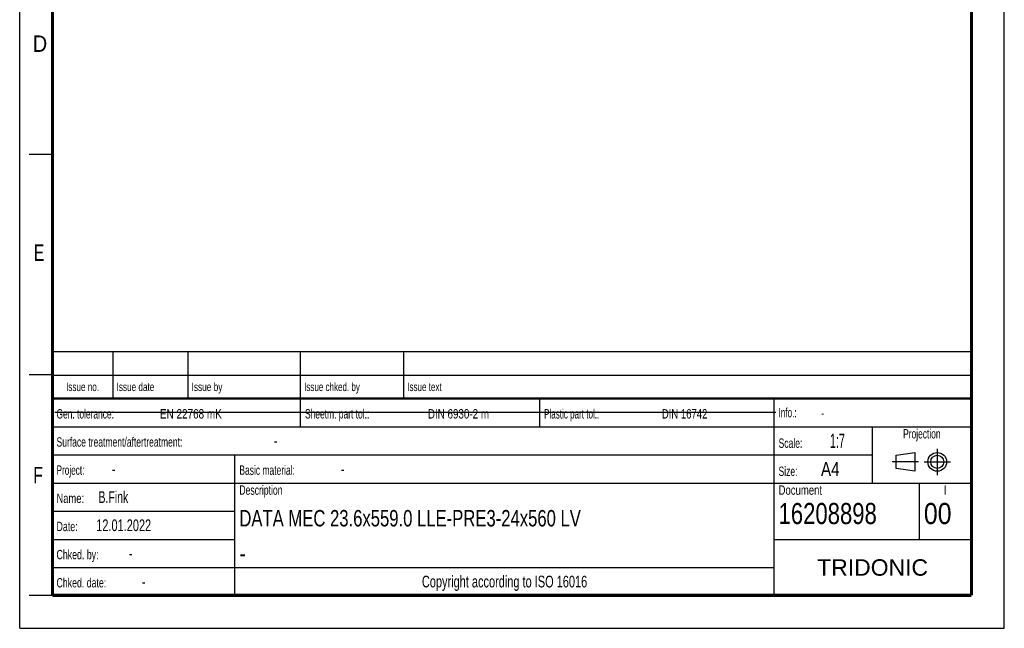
# Model space of a CAD drawing. Header units: millimetres. Extents: x 0 to 210, y 0 to 297.
# Tile 1 of 53: x 0 to 210, y 0 to 130. Entities that reach past the tile are written whole.
import ezdxf
from ezdxf.enums import TextEntityAlignment as Align

# ---------------------------------------------------------------- set-up
doc = ezdxf.new("R2010")
doc.units = ezdxf.units.MM
doc.header["$LTSCALE"] = 19.36
doc.linetypes.add('CENTER', pattern=[0.6, 0.375, -0.075, 0.075, -0.075])
doc.layers.get('0').update_dxf_attribs({"linetype": 'CONTINUOUS'})
doc.layers.add('DEFAULT_1', color=7, linetype='CENTER')
doc.layers.add('Z_NOTICE', color=7, linetype='CONTINUOUS')
doc.styles.get("Standard").update_dxf_attribs({"font": 'txt', "width": 0.7})
doc.styles.add('TEXTSTYLE_2', font='txt', dxfattribs={"width": 0.75})
doc.styles.add('TEXTSTYLE_5', font='arial.ttf')

# ---------------------------------------------------------------- blocks, each defined once
blk = doc.blocks.new('PROJEKTIONSMETHODE_BL0', base_point=(192.31, 35.47))
at = {"color": 2, "linetype": 'CONTINUOUS'}
for p, q in [((186.91, 36.87), (190.91, 37.47)), ((186.91, 34.07), (186.91, 36.87)), ((190.91, 37.47), (190.91, 33.47)), ((190.91, 33.47), (186.91, 34.07))]:
    blk.add_line(p, q, dxfattribs=at)
for radius in [2, 1.4]:
    blk.add_circle((195.71, 35.47), radius, dxfattribs=at)
at = {"layer": 'DEFAULT_1', "color": 2, "linetype": 'CENTER'}
for p, q in [((195.71, 38.27), (195.71, 32.67)), ((191.71, 35.47), (186.11, 35.47)), ((192.91, 35.47), (198.5, 35.47))]:
    blk.add_line(p, q, dxfattribs=at)

msp = doc.modelspace()

# ---------------------------------------------------------------- linework, layer by layer
at = {"color": 2, "linetype": 'CONTINUOUS'}
for p, q in [((0, 0), (0, 297)), ((210, 0), (210, 297)), ((7, 101), (2, 101)), ((6.9136, 48.9602), (6.9136, 58.9602)), ((6.9136, 58.9602), (202.9136, 58.9602)), ((19.9136, 48.9602), (19.9136, 58.9602)), ((35.9136, 48.9602), (35.9136, 58.9602)), ((59.9136, 48.9602), (59.9136, 58.9602)), ((81.9136, 48.9602), (81.9136, 58.9602)), ((202.9136, 48.9602), (202.9136, 58.9602)), ((7, 54), (2, 54)), ((6.9136, 53.9602), (202.9136, 53.9602)), ((6.9135, 6.9601), (6.9135, 48.9601)), ((6.9135, 48.9601), (202.9135, 48.9601)), ((6.9136, 48.9602), (202.9136, 48.9602)), ((59.9135, 42.9601), (59.9135, 48.9601)), ((110.9135, 42.9601), (110.9135, 48.9601)), ((160.9135, 6.9601), (160.9135, 48.9601)), ((202.9135, 6.9601), (202.9135, 48.9601)), ((6.9135, 42.9601), (202.9135, 42.9601)), ((181.9135, 30.9601), (181.9135, 42.9601)), ((6.9135, 36.9601), (181.9135, 36.9601)), ((45.9135, 6.9601), (45.9135, 36.9601)), ((6.9135, 30.9601), (202.9135, 30.9601)), ((191.9135, 18.9601), (191.9135, 30.9601)), ((6.9135, 24.9601), (45.9135, 24.9601)), ((6.9135, 18.9601), (45.9135, 18.9601)), ((160.9135, 18.9601), (202.9135, 18.9601)), ((6.9135, 12.9601), (160.9135, 12.9601)), ((7, 7), (2, 7)), ((6.9135, 6.9601), (202.9135, 6.9601)), ((0, 0), (210, 0))]:
    msp.add_line(p, q, dxfattribs=at)
at = {"color": 7, "linetype": 'CONTINUOUS'}
msp.add_line((7.4681, 46.0424), (161.2681, 46.0424), dxfattribs=at)
for points, const_width in [([(7, 7), (7, 290)], 0.7), ([(203, 7), (203, 290)], 0.7), ([(7, 49), (203, 49)], 0.5), ([(7, 7), (203, 7)], 0.7)]:
    msp.add_lwpolyline(points, dxfattribs=dict(at, const_width=const_width))

# ---------------------------------------------------------------- block references
at = {"color": 2, "linetype": 'CONTINUOUS'}
msp.add_blockref('PROJEKTIONSMETHODE_BL0', (192.3051, 35.4697), dxfattribs=at)

# ---------------------------------------------------------------- texts
at = {"color": 5, "linetype": 'CONTINUOUS', "style": 'TEXTSTYLE_2'}
for s, width, p in [('D', 0.904762, (2.8073, 122.8572)), ('E', 0.714286, (3.0025, 78.3025)), ('F', 0.714286, (2.9222, 30.897))]:
    msp.add_text(s, height=3.5, dxfattribs=dict(at, width=width)).set_placement(p)
at = {"layer": 'Z_NOTICE', "color": 5, "linetype": 'CONTINUOUS', "style": 'TEXTSTYLE_2'}
for s, height, width, p in [('Issue date ', 1.8, 0.725108, (20.6636, 50.5602)), ('Issue by ', 1.8, 0.732804, (36.6636, 50.5602)), ('Issue chked. by', 1.8, 0.711111, (60.6636, 50.5602)), ('Issue text ', 1.8, 0.712121, (82.6636, 50.5602)), ('Gen. tolerance:', 2, 0.669841, (7.851, 44.7101)), ('EN 22768 mK', 2, 0.792208, (29.9106, 44.7101)), ('Sheetm. part tol.:', 2, 0.67328, (60.851, 44.7101)), ('DIN 6930-2 m', 2, 0.78373, (87.0534, 44.7101)), ('Plastic part tol.:', 2, 0.642857, (111.851, 44.7101)), ('DIN 16742', 2, 0.759259, (136.9582, 44.7101)), ('Info.: ', 2, 0.64966, (161.851, 44.9601)), ('Surface treatment/aftertreatment: ', 2, 0.681373, (7.851, 38.7101)), ('Scale:  ', 2, 0.684524, (161.851, 38.4601)), ('1:7', 3, 0.571429, (172.8034, 38.4601)), ('-', 2.5, 0.714286, (54.1844, 38.7101)), ('Project: ', 2, 0.656085, (7.851, 32.7101)), ('-', 2.5, 0.714286, (19.6606, 32.7101)), ('Basic material: ', 2, 0.675595, (46.851, 32.7101)), ('-', 2.5, 0.714286, (68.4701, 32.7101)), ('Size: ', 2, 0.678571, (161.851, 32.4601)), (' A4', 3, 0.809524, (169.9939, 32.4601)), ('B.Fink', 2.5, 0.670635, (16.8034, 26.7101)), ('Description', 2, 0.688312, (46.851, 28.4601)), ('Document', 2, 0.761905, (161.851, 28.4601)), ('Name: ', 2, 0.746032, (7.851, 26.7101)), ('16208898', 4.5, 0.782738, (161.851, 22.2101)), ('00', 4.5, 0.880952, (192.851, 22.2101)), ('12.01.2022', 2.5, 0.7, (16.3272, 20.7101)), ('Date: ', 2, 0.706349, (7.851, 20.7101)), ('Chked. by: ', 2, 0.701299, (7.851, 14.7101)), ('-', 2.5, 0.714286, (23.2796, 14.7101)), ('Chked. date: ', 2, 0.699634, (7.851, 8.7101)), ('-', 2.5, 0.714286, (26.0415, 8.7101))]:
    msp.add_text(s, height=height, dxfattribs=dict(at, width=width)).set_placement(p)
for s, height, width, p in [('Issue no.', 1.8, 0.719577, (13.4136, 50.5602)), ('Projection', 2, 0.671429, (192.4135, 40.4601)), ('I', 2, 0.833333, (197.4135, 28.4601)), ('Copyright according to ISO 16016', 2.5, 0.700149, (103.4135, 8.7101))]:
    msp.add_text(s, height=height, dxfattribs=dict(at, width=width)).set_placement(p, align=Align.CENTER)
at = {"layer": 'Z_NOTICE', "color": 5, "linetype": 'CONTINUOUS', "width": 0.714286}
msp.add_text('-', height=1.8, dxfattribs=at).set_placement((170.9463, 44.9601))
at = {"layer": 'Z_NOTICE', "color": 7, "linetype": 'CONTINUOUS', "style": 'TEXTSTYLE_2'}
for s, width, p in [('DATA MEC 23.6x559.0 LLE-PRE3-24x560 LV', 0.758772, (46.851, 21.7101)), ('-', 0.904762, (46.851, 14.2101))]:
    msp.add_text(s, height=3.5, dxfattribs=dict(at, width=width)).set_placement(p)
at = {"layer": 'Z_NOTICE', "color": 5, "linetype": 'CONTINUOUS', "style": 'TEXTSTYLE_5'}
msp.add_text('TRIDONIC', height=3.5, dxfattribs=at).set_placement((181.9135, 11.2101), align=Align.CENTER)

doc.saveas('drawing.dxf')
